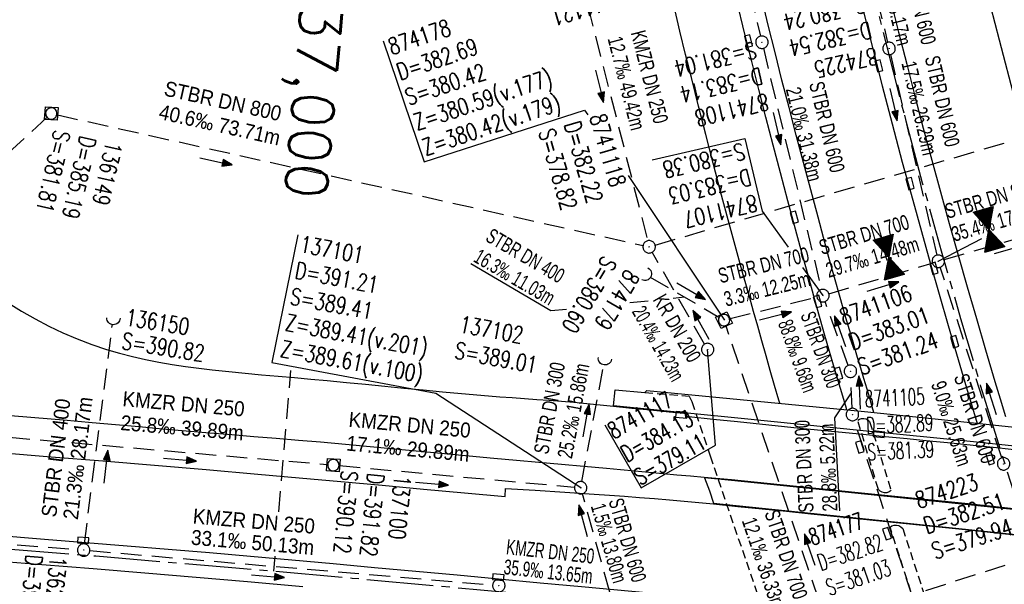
# Model space of a CAD drawing. Header units: millimetres. Extents: x -519 to 616, y -483 to 277.
# Tile 12 of 26: x -118 to 0, y -154 to -86. Entities that reach past the tile are written whole.
import ezdxf
from ezdxf.enums import TextEntityAlignment as Align

# ---------------------------------------------------------------- set-up
doc = ezdxf.new("R2010")
doc.units = ezdxf.units.MM
doc.header["$LTSCALE"] = 10
for name, pattern in [('ACHSE', [5.5, 4, -0.5, 0.5, -0.5]), ('LT00', [0]), ('LT17', [0.15, 0.1, -0.05]), ('STRICHLINIE2', [0.375, 0.25, -0.125])]:
    doc.linetypes.add(name, pattern=pattern)
for name, color, linetype in [('--EK_000-Halt-Pfeil', 4, 'LT00'), ('--EK_000-Halt-Text', 140, 'LT00'), ('--EK_000-Haltung', 7, 'STRICHLINIE2'), ('--EK_000-Schacht-Text', 5, 'LT00'), ('--EK_01-Halt-Pfeil', 4, 'LT00'), ('--EK_01-Halt-Text', 140, 'LT00'), ('--EK_01-Haltung', 7, 'STRICHLINIE2'), ('--EK_01-Schacht-Text', 5, 'LT00'), ('--EK_03-Halt-Pfeil', 4, 'LT00'), ('--EK_03-Halt-Text', 140, 'LT00'), ('--EK_03-Haltung', 7, 'STRICHLINIE2'), ('--EK_03-Schacht-Text', 5, 'LT00'), ('--EK_04-Halt-Pfeil', 4, 'LT00'), ('--EK_04-Halt-Text', 140, 'LT00'), ('--EK_04-Haltung', 7, 'STRICHLINIE2'), ('--EK_04-Schacht-Text', 5, 'LT00'), ('--EK_05-Halt-Pfeil', 4, 'LT00'), ('--EK_05-Halt-Text', 140, 'LT00'), ('--EK_05-Haltung', 7, 'STRICHLINIE2'), ('--EK_05-Schacht-Text', 5, 'LT00'), ('--EK_06-Halt-Pfeil', 4, 'LT00'), ('--EK_06-Halt-Text', 140, 'LT00'), ('--EK_06-Haltung', 7, 'STRICHLINIE2'), ('--EK_06-Schacht-Text', 5, 'LT00'), ('--EK_13-Halt-Pfeil', 4, 'LT00'), ('--EK_13-Halt-Text', 140, 'LT00'), ('--EK_13-Haltung', 7, 'STRICHLINIE2'), ('--EK_13-Schacht-Text', 5, 'LT00'), ('--EK_A-TEXT-KILOMETER', 30, 'LT17'), ('--EK_A6-TEXT-KILOMETER', 30, 'LT17'), ('--EK_FBR', 2, 'LT00'), ('-AX-020', 30, 'ACHSE'), ('-AX-061', 30, 'ACHSE'), ('HTP_A6', 11, 'LT00'), ('V_BR_KAPPE', 30, 'LT00'), ('V_BRUECK', 30, 'LT17'), ('V_KA_MULD', 182, 'LT00'), ('V_KA_PRUF', 182, 'LT00'), ('V_KA_PRUF_VERDECKT', 252, 'LT00'), ('V_L_BWID', 30, 'LT17'), ('V_P_SK', 182, 'LT00'), ('V_P_SK_VERDECKT', 252, 'LT00'), ('V_P_UK_DL', 182, 'LT00')]:
    doc.layers.add(name, color=color, linetype=linetype)
doc.styles.add('Haltungsbeschriftung', font='arial.ttf', dxfattribs={"width": 0.75})
doc.styles.add('Kilometrierung', font='romans.shx')
doc.styles.add('schachtbeschriftung', font='romans.shx', dxfattribs={"width": 0.75, "height": 0.2})

# ---------------------------------------------------------------- blocks, each defined once
blk = doc.blocks.new('SYMB0652')
at = {"color": 0, "linetype": 'ByBlock'}
blk.add_lwpolyline([(-0.15, -0.075), (0.15, -0.075), (0.15, 0.075), (-0.15, 0.075), (-0.15, -0.075)], dxfattribs=at)
blk = doc.blocks.new('SYMB0003')
at = {"color": 0, "linetype": 'ByBlock'}
for p, q in [((-0.015712, 0), (0.010166, 0.012015)), ((0, -0.021257), (-0.015712, 0)), ((0.010166, 0.012015), (0, -0.021257))]:
    blk.add_line(p, q, dxfattribs=at)
for points in [[(-0.031395, 0.499013), (-0.093691, 0.491144), (-0.154509, 0.475528), (-0.21289, 0.452414), (-0.267913, 0.422164), (-0.318712, 0.385257), (-0.364484, 0.342274), (-0.404509, 0.293893), (-0.438154, 0.240877), (-0.464888, 0.184062), (-0.484292, 0.124345), (-0.496058, 0.062667), (-0.5, 0)], [(-0.5, 0), (-0.496058, -0.062667), (-0.484292, -0.124345), (-0.464888, -0.184062), (-0.438154, -0.240877), (-0.404509, -0.293893), (-0.364485, -0.342274), (-0.318712, -0.385257), (-0.267914, -0.422164), (-0.21289, -0.452414), (-0.154509, -0.475529), (-0.093691, -0.491144), (-0.031395, -0.499014), (0.031395, -0.499014)], [(0.5, 0), (0.496057, 0.062667), (0.484292, 0.124345), (0.464888, 0.184062), (0.438153, 0.240877), (0.404509, 0.293893), (0.364484, 0.342274), (0.318712, 0.385257), (0.267913, 0.422164), (0.21289, 0.452414), (0.154509, 0.475528), (0.093691, 0.491144), (0.031395, 0.499013), (-0.031395, 0.499013)], [(0.031395, -0.499014), (0.093691, -0.491144), (0.154509, -0.475529), (0.21289, -0.452414), (0.267914, -0.422164), (0.318712, -0.385257), (0.364485, -0.342274), (0.404509, -0.293893), (0.438154, -0.240877), (0.464889, -0.184062), (0.484292, -0.124345), (0.496058, -0.062667), (0.5, 0)]]:
    blk.add_lwpolyline(points, dxfattribs=at)
blk = doc.blocks.new('SYMB1210')
at = {"color": 0, "linetype": 'ByBlock'}
blk.add_line((0.018815, -0.179014), (0.055623, -0.17119), dxfattribs=at)
for points in [[(-0.2, -0.2), (-0.2, 0.2), (0.2, 0.2), (0.2, -0.2), (-0.2, -0.2)], [(0.018815, 0.179014), (-0.018815, 0.179014), (-0.055623, 0.17119), (-0.09, 0.155885), (-0.120444, 0.133766), (-0.145623, 0.105801), (-0.164438, 0.073213), (-0.176067, 0.037424), (-0.18, 0)], [(-0.18, 0), (-0.176067, -0.037424), (-0.164438, -0.073213), (-0.145623, -0.105801), (-0.120444, -0.133766), (-0.09, -0.155885), (-0.055623, -0.17119), (-0.018815, -0.179014), (0.018815, -0.179014)], [(0.18, 0), (0.176067, 0.037424), (0.164438, 0.073213), (0.145623, 0.105801), (0.120444, 0.133766), (0.09, 0.155885), (0.055623, 0.17119), (0.018815, 0.179014)], [(0.055623, -0.17119), (0.09, -0.155885), (0.120444, -0.133766), (0.145623, -0.105801), (0.164438, -0.073213), (0.176067, -0.037424), (0.18, 0)]]:
    blk.add_lwpolyline(points, dxfattribs=at)
blk = doc.blocks.new('SYMB1107')
at = {"color": 0, "linetype": 'ByBlock'}
for points in [[(-0.2, 0), (-0.196157, 0.039018), (-0.184776, 0.076537), (-0.166294, 0.111114), (-0.141421, 0.141421), (-0.111114, 0.166294), (-0.076537, 0.184776), (-0.039018, 0.196157), (0, 0.2)], [(0, 0.2), (0.039018, 0.196157), (0.076537, 0.184776), (0.111114, 0.166294), (0.141421, 0.141421), (0.166294, 0.111114), (0.184776, 0.076537), (0.196157, 0.039018), (0.2, 0)]]:
    blk.add_lwpolyline(points, dxfattribs=at)
blk = doc.blocks.new('SYMB0072')
at = {"color": 0, "linetype": 'ByBlock'}
for p, q in [((-0.5, -0.25), (-0.5, 0.25)), ((-0.5, 0.25), (0, 0)), ((-0.5, -0.25), (-0.5, 0.25)), ((-0.48, -0.24), (-0.48, 0.24)), ((0.48, -0.24), (0.48, 0.24)), ((0.5, -0.25), (0.5, 0.25)), ((0, 0), (-0.5, -0.25)), ((-0.46, -0.23), (-0.46, 0.23)), ((-0.44, -0.22), (-0.44, 0.22)), ((-0.42, -0.21), (-0.42, 0.21)), ((-0.4, -0.2), (-0.4, 0.2)), ((-0.38, -0.19), (-0.38, 0.19)), ((-0.36, -0.18), (-0.36, 0.18)), ((-0.34, -0.17), (-0.34, 0.17)), ((-0.32, -0.16), (-0.32, 0.16)), ((-0.3, -0.15), (-0.3, 0.15)), ((-0.28, -0.14), (-0.28, 0.14)), ((-0.26, -0.13), (-0.26, 0.13)), ((-0.24, -0.12), (-0.24, 0.12)), ((-0.22, -0.11), (-0.22, 0.11)), ((-0.2, -0.1), (-0.2, 0.1)), ((-0.18, -0.09), (-0.18, 0.09)), ((-0.16, -0.08), (-0.16, 0.08)), ((-0.14, -0.07), (-0.14, 0.07)), ((-0.12, -0.06), (-0.12, 0.06)), ((-0.1, -0.05), (-0.1, 0.05)), ((-0.08, -0.04), (-0.08, 0.04)), ((-0.06, -0.03), (-0.06, 0.03)), ((-0.04, -0.02), (-0.04, 0.02)), ((-0.02, -0.01), (-0.02, 0.01)), ((0.02, -0.01), (0.02, 0.01)), ((0.04, -0.02), (0.04, 0.02)), ((0.06, -0.03), (0.06, 0.03)), ((0.08, -0.04), (0.08, 0.04)), ((0.1, -0.05), (0.1, 0.05)), ((0.12, -0.06), (0.12, 0.06)), ((0.14, -0.07), (0.14, 0.07)), ((0.16, -0.08), (0.16, 0.08)), ((0.18, -0.09), (0.18, 0.09)), ((0.2, -0.1), (0.2, 0.1)), ((0.22, -0.11), (0.22, 0.11)), ((0.24, -0.12), (0.24, 0.12)), ((0.26, -0.13), (0.26, 0.13)), ((0.28, -0.14), (0.28, 0.14)), ((0.3, -0.15), (0.3, 0.15)), ((0.32, -0.16), (0.32, 0.16)), ((0.34, -0.17), (0.34, 0.17)), ((0.36, -0.18), (0.36, 0.18)), ((0.38, -0.19), (0.38, 0.19)), ((0.4, -0.2), (0.4, 0.2)), ((0.42, -0.21), (0.42, 0.21)), ((0.44, -0.22), (0.44, 0.22)), ((0.46, -0.23), (0.46, 0.23))]:
    blk.add_line(p, q, dxfattribs=at)
blk.add_lwpolyline([(0, 0), (0.5, 0.25), (0.5, -0.25), (0, 0)], dxfattribs=at)
blk = doc.blocks.new('SYMB0070')
at = {"color": 0, "linetype": 'ByBlock'}
for p, q in [((-0.5, 0), (0.2, 0)), ((0.5, 0), (0.2, 0.1)), ((0.2, 0.1), (0.2, 0)), ((0.468, 0), (0.21, 0.086)), ((0.21, 0.086), (0.21, -0.086)), ((0.21, -0.086), (0.468, 0)), ((0.22, -0.072), (0.437, 0)), ((0.23, -0.058), (0.405, 0)), ((0.24, -0.045), (0.374, 0)), ((0.342, 0), (0.25, 0.031)), ((0.25, 0.031), (0.25, -0.031)), ((0.25, -0.031), (0.342, 0)), ((0.26, -0.017), (0.31, 0)), ((0.27, -0.003), (0.279, 0))]:
    blk.add_line(p, q, dxfattribs=at)
for points in [[(0.2, 0), (0.2, -0.1), (0.5, 0)], [(0.437, 0), (0.22, 0.072), (0.22, -0.072)], [(0.405, 0), (0.23, 0.058), (0.23, -0.058)], [(0.374, 0), (0.24, 0.045), (0.24, -0.045)], [(0.31, 0), (0.26, 0.017), (0.26, -0.017)], [(0.279, 0), (0.27, 0.003), (0.27, -0.003)]]:
    blk.add_lwpolyline(points, dxfattribs=at)

msp = doc.modelspace()

# ---------------------------------------------------------------- linework, layer by layer
at = {"layer": '--EK_000-Haltung'}
for p, q in [((-110.35, -148.68), (-106.98, -122.27)), ((-47.12, -154.49), (-50.41, -142.64)), ((-159.56, -145.59), (-111.18, -149.36)), ((-109.69, -149.49), (-61.23, -153.63))]:
    msp.add_line(p, q, dxfattribs=at)
at = {"layer": '--EK_01-Haltung'}
for p, q in [((-50.49, -141.18), (-47.85, -127.07)), ((-119.39, -135.84), (-81.14, -139.12)), ((-79.65, -139.25), (-51.38, -141.85))]:
    msp.add_line(p, q, dxfattribs=at)
at = {"layer": '--EK_01-Schacht-Text', "flags": 128}
msp.add_lwpolyline([(-84.68, -111.45), (-87.78, -126.82), (-68.04, -130.53), (-50.61, -141.9)], dxfattribs=at)
at = {"layer": '--EK_03-Halt-Text', "flags": 128}
for points in [[(-63.85, -114.92), (-54.23, -120.59), (-52.33, -120.4)], [(-44.7, -119.62), (-42.51, -119.4)], [(-39.51, -119.09), (-38.14, -118.95)]]:
    msp.add_lwpolyline(points, dxfattribs=at)
at = {"layer": '--EK_03-Haltung'}
for p, q in [((-6.88, -114.44), (8.47, -109.98)), ((-20.77, -118.58), (-8.32, -114.86)), ((-42.25, -116.55), (-34.02, -121.36)), ((-32.65, -121.55), (-22.21, -118.97))]:
    msp.add_line(p, q, dxfattribs=at)
at = {"layer": '--EK_03-Schacht-Text'}
msp.add_line((-7.6, -114.65), (-2.37, -111.92), dxfattribs=at)
at = {"layer": '--EK_04-Haltung'}
for p, q in [((-17.61, -72.1), (-13.7, -88.3)), ((-13.35, -89.76), (-7.77, -113.92)), ((0.03, -138.33), (-7.37, -115.36))]:
    msp.add_line(p, q, dxfattribs=at)
at = {"layer": '--EK_05-Haltung'}
msp.add_line((-21.97, -155.43), (-33.14, -122.45), dxfattribs=at)
at = {"layer": '--EK_05-Schacht-Text'}
for p, q in [((-50.15, -96.45), (-49.78, -97)), ((-44.92, -104.31), (-33.33, -121.73))]:
    msp.add_line(p, q, dxfattribs=at)
at = {"layer": '--EK_05-Schacht-Text', "flags": 128}
msp.add_lwpolyline([(-74.4, -88.12), (-69.45, -102.66), (-50.15, -96.45)], dxfattribs=at)
at = {"layer": '--EK_06-Halt-Text', "flags": 128}
msp.add_lwpolyline([(-19.45, -144.68), (-20.06, -133.49), (-18.05, -130.5)], dxfattribs=at)
at = {"layer": '--EK_06-Haltung'}
for p, q in [((-34.5, -64), (-28.99, -87.55)), ((-28.65, -89.01), (-21.66, -118.06)), ((-18.43, -127.19), (-21.23, -119.5)), ((-17.96, -132.35), (-18.14, -128.64)), ((-1.3, -183.65), (-17.69, -133.81))]:
    msp.add_line(p, q, dxfattribs=at)
at = {"layer": '--EK_06-Schacht-Text', "flags": 128}
for points in [[(-42.02, -102.43), (-30.88, -99.86), (-28.79, -108.61), (-25.68, -112.94)], [(-23.93, -115.39), (-21.48, -118.79)]]:
    msp.add_lwpolyline(points, dxfattribs=at)
at = {"layer": '--EK_13-Haltung'}
for p, q in [((-54.41, -65.76), (-42.57, -112.19)), ((-41.67, -112.7), (27.97, -92.35)), ((-113.6, -97.02), (-43.12, -112.75)), ((-135.97, -116.8), (-114.88, -97.36)), ((-35.72, -124.63), (-42.02, -113.57))]:
    msp.add_line(p, q, dxfattribs=at)
at = {"layer": '--EK_13-Schacht-Text', "flags": 128}
msp.add_lwpolyline([(-47.73, -134.36), (-43.37, -141.91), (-34.42, -136.81), (-35.35, -125.28)], dxfattribs=at)
at = {"layer": '--EK_A-TEXT-KILOMETER', "ltscale": 2.5}
for p, q in [((-86.94, -144.83), (-85.51, -127.81)), ((-87.55, -151.95), (-87.4, -150.17))]:
    msp.add_line(p, q, dxfattribs=at)
at = {"layer": '--EK_A6-TEXT-KILOMETER', "ltscale": 2.5}
msp.add_line((3.98, -150.15), (-24.31, -159.14), dxfattribs=at)
at = {"layer": '--EK_FBR'}
msp.add_line((-59.71, -142.97), (-59.67, -141.99), dxfattribs=at)
for points in [[(-24.85, -47.67), (-23.95, -52.06), (-23.02, -56.46), (-22.08, -60.84), (-21.05, -65.55), (-20, -70.25), (-18.92, -74.94), (-17.81, -79.63), (-16.68, -84.31), (-15.53, -88.92), (-14.35, -93.52), (-13.15, -98.12), (-11.93, -102.71), (-10.68, -107.29), (-8.58, -114.84), (-6.42, -122.37), (-4.2, -129.89), (-3.03, -133.77), (-2.92, -134.14)], [(-18.62, -132.53), (-18.74, -132.11), (-20, -127.84), (-21.24, -123.57), (-22.44, -119.29), (-23.27, -116.31), (-24.08, -113.33), (-24.89, -110.35), (-25.69, -107.37), (-26.58, -104.02), (-27.46, -100.67), (-28.34, -97.32), (-29.2, -93.96), (-30.05, -90.6), (-30.59, -88.44), (-31.12, -86.29), (-31.64, -84.14), (-32.17, -81.98)], [(-15.37, -132.85), (-15.55, -132.18), (-15.8, -131.29), (-16.17, -130.03), (-16.54, -128.77), (-16.92, -127.51), (-17.31, -126.25), (-18.02, -123.84), (-18.72, -121.44), (-19.41, -119.02), (-20.08, -116.61), (-20.75, -114.19), (-21.41, -111.77), (-22.06, -109.35), (-22.95, -106.05), (-23.83, -102.75), (-24.7, -99.45), (-25.56, -96.14), (-26.41, -92.83), (-27.24, -89.52), (-28.06, -86.21), (-28.85, -82.93)], [(-1.32, -83.99), (-0.8, -86), (-0.28, -88.01), (1.62, -95.23)], [(-37.77, -132.96), (-37.6, -133.34), (-34.68, -133.65), (-31.76, -133.96), (-27.98, -134.35), (-24.21, -134.73), (-20.43, -135.11), (-16.65, -135.48), (-14, -135.73), (-11.34, -135.99), (-8.69, -136.25), (-6.04, -136.51), (-3.39, -136.78), (-0.59, -137.08), (2.21, -137.38)], [(-120.61, -137.69), (-114.36, -138.19), (-108.14, -138.69), (-101.92, -139.21), (-95.7, -139.73), (-89.48, -140.27), (-84.49, -140.71), (-79.51, -141.16), (-74.52, -141.61), (-69.54, -142.07), (-64.62, -142.52), (-59.71, -142.97)], [(-59.67, -141.99), (-56.11, -142.22), (-52.55, -142.46), (-48.99, -142.7), (-47.18, -142.83), (-45.37, -142.95), (-43.56, -143.09), (-41.75, -143.23), (-39.94, -143.38), (-38.18, -143.54), (-36.42, -143.7), (-34.66, -143.87), (-31.72, -144.16), (-28.79, -144.45), (-25.86, -144.74), (-22.93, -145.04), (-3.58, -147.04), (22.72, -149.86)], [(-55.52, -153.4), (-60.5, -152.93), (-65.48, -152.46), (-70.45, -152), (-75.43, -151.54), (-80.4, -151.09), (-85.37, -150.64), (-90.35, -150.2), (-95.3, -149.77), (-100.26, -149.35), (-105.22, -148.94), (-110.18, -148.53), (-115.14, -148.13), (-121.42, -147.63)], [(-120.48, -150.74), (-115.47, -151.15), (-109.28, -151.65), (-103.09, -152.17), (-96.9, -152.69), (-90.71, -153.22), (-84.08, -153.8)]]:
    msp.add_lwpolyline(points, dxfattribs=at)
at = {"layer": '--EK_FBR', "color": 2}
for points in [[(-13.33, -83.19), (-12.37, -87.05), (-11.4, -90.91), (-10.41, -94.77), (-9.41, -98.62), (-8.39, -102.47), (-7.35, -106.31), (-6.29, -110.12), (-5.22, -113.93), (-4.13, -117.74), (-3.02, -121.54), (-1.91, -125.33), (-0.78, -129.13), (-0.16, -131.22), (0.47, -133.32)], [(-26.65, -131.75), (-26.77, -131.36), (-27.3, -129.59), (-27.82, -127.81), (-28.33, -126.03), (-28.83, -124.24), (-29.33, -122.46), (-29.83, -120.68), (-30.44, -118.47), (-31.06, -116.27), (-31.67, -114.07), (-32.28, -111.86), (-32.88, -109.66), (-33.79, -106.24), (-34.69, -102.82), (-35.57, -99.4), (-36.44, -95.97), (-37.3, -92.54), (-38, -89.75), (-38.69, -86.94), (-39.36, -84.14)], [(-119.51, -119.65), (-117.92, -120.65), (-116.29, -121.58), (-114.62, -122.46), (-112.93, -123.27), (-111.21, -124), (-109.45, -124.67), (-107.68, -125.27), (-106.13, -125.72), (-104.56, -126.12), (-102.98, -126.47), (-101.38, -126.78), (-99.78, -127.06), (-98.18, -127.3), (-96.57, -127.51), (-94.96, -127.71), (-92.98, -127.93), (-91, -128.13), (-89.03, -128.32), (-87.05, -128.49), (-85.07, -128.66), (-83.1, -128.84), (-81.12, -129.01), (-78.81, -129.23), (-76.51, -129.45), (-74.2, -129.68), (-71.89, -129.91), (-69.58, -130.13), (-67.27, -130.36), (-64.96, -130.57), (-62.65, -130.77), (-60.34, -130.96), (-58.86, -131.07), (-57.38, -131.17), (-55.9, -131.28), (-54.43, -131.39), (-52.95, -131.5), (-51.47, -131.63), (-50.28, -131.74), (-49.08, -131.86), (-47.89, -131.99), (-46.7, -132.11), (-44.47, -132.33), (-42.24, -132.55), (-40, -132.76), (-37.77, -132.96)], [(9.87, -145.37), (-4.01, -143.87), (-17.63, -142.47), (-32.5, -140.98), (-35.76, -140.68), (-37.41, -140.53), (-39.06, -140.39), (-40.72, -140.24), (-42.42, -140.09), (-44.13, -139.93), (-45.84, -139.77), (-47.54, -139.61), (-50.25, -139.36), (-52.95, -139.12), (-55.66, -138.88), (-58.36, -138.64), (-61.06, -138.39), (-64.04, -138.11), (-67.02, -137.83), (-70, -137.54), (-72.98, -137.26), (-75.96, -136.98), (-78.94, -136.7), (-81.93, -136.44), (-84.6, -136.21), (-87.27, -135.99), (-89.94, -135.77), (-92.61, -135.56), (-95.27, -135.34), (-98.11, -135.1), (-100.94, -134.85), (-103.77, -134.6), (-106.6, -134.35), (-109.43, -134.1), (-112.87, -133.8), (-116.3, -133.5), (-119.73, -133.22)], [(-29.99, -155.82), (-30.65, -155.71), (-50.54, -153.86), (-55.52, -153.4)]]:
    msp.add_lwpolyline(points, dxfattribs=at)
at = {"layer": '-AX-020', "ltscale": 0.2, "flags": 128}
msp.add_lwpolyline([(-493.87, -141.36), (-486.27, -141.05), (-470.78, -140.5), (-455.3, -140.02), (-439.81, -139.63), (-424.32, -139.32), (-408.83, -139.08), (-393.34, -138.93), (-377.85, -138.86), (-362.36, -138.86), (-346.87, -138.95), (-331.38, -139.12), (-315.89, -139.36), (-300.4, -139.69), (-284.91, -140.1), (-269.43, -140.58), (-253.95, -141.15), (-238.47, -141.79), (-232.64, -142.06), (-217.17, -142.81), (-201.7, -143.65), (-186.24, -144.56), (-170.78, -145.54), (-155.32, -146.59), (-139.87, -147.7), (-124.42, -148.88), (-108.98, -150.13), (-93.54, -151.43), (-78.11, -152.79), (-62.68, -154.2), (-47.26, -155.66), (-31.84, -157.17), (-16.43, -158.73), (-1.02, -160.33), (14.39, -161.98), (29.79, -163.66), (45.18, -165.38), (60.57, -167.13), (75.96, -168.91), (91.35, -170.72), (106.73, -172.55), (122.11, -174.41), (137.49, -176.29), (152.87, -178.19), (168.24, -180.1), (183.61, -182.03), (198.98, -183.96), (214.35, -185.9), (229.72, -187.85), (244.81, -189.77), (264.65, -192.28), (284.5, -194.8), (304.34, -197.3), (324.18, -199.78), (344.03, -202.24), (363.88, -204.68), (383.74, -207.08), (403.6, -209.44), (423.46, -211.76), (431.13, -212.64)], dxfattribs=at)
at = {"layer": '-AX-061', "ltscale": 0.2, "flags": 128}
msp.add_lwpolyline([(195.76, -477.64), (192.38, -473.95), (186.71, -467.64), (181.1, -461.27), (175.55, -454.86), (170.06, -448.39), (164.63, -441.86), (159.26, -435.29), (153.96, -428.67), (148.71, -422), (143.54, -415.28), (138.42, -408.51), (133.37, -401.69), (128.38, -394.82), (123.46, -387.91), (118.61, -380.95), (113.82, -373.95), (109.09, -366.9), (104.43, -359.81), (99.84, -352.67), (95.32, -345.49), (90.87, -338.27), (86.48, -331.01), (82.16, -323.7), (77.91, -316.36), (73.73, -308.97), (69.62, -301.55), (65.58, -294.09), (61.61, -286.59), (57.72, -279.05), (53.89, -271.48), (50.13, -263.87), (46.45, -256.22), (42.84, -248.54), (39.3, -240.83), (35.83, -233.09), (32.44, -225.31), (29.12, -217.5), (25.88, -209.66), (22.71, -201.79), (19.61, -193.89), (16.59, -185.96), (13.64, -178.01), (10.77, -170.02), (7.97, -162.01), (5.25, -153.97), (2.6, -145.91), (0.03, -137.82), (-2.46, -129.71), (-4.88, -121.58), (-7.22, -113.42), (-9.48, -105.24), (-11.66, -97.05), (-13.77, -88.83), (-15.8, -80.59), (-17.75, -72.33), (-19.63, -64.05), (-21.43, -55.76), (-23.14, -47.45), (-24.78, -39.13), (-26.34, -30.79), (-27.83, -22.43), (-29.23, -14.06), (-30.56, -5.68), (-31.8, 2.71), (-32.97, 11.12), (-34.06, 19.53), (-35.06, 27.96), (-35.99, 36.39), (-36.84, 44.83), (-37.61, 53.28), (-38.3, 61.74), (-38.91, 70.2), (-39.44, 78.67), (-39.89, 87.15), (-40.26, 95.62), (-40.55, 104.1), (-40.76, 112.59), (-40.89, 121.07), (-40.94, 129.56), (-40.91, 138.04), (-40.8, 146.53), (-40.61, 155.01), (-40.39, 162.37), (-40.05, 170.85), (-39.64, 179.33), (-39.16, 187.8), (-38.61, 196.27), (-38.01, 204.73), (-37.36, 213.19), (-36.73, 220.94), (-35.68, 232.89), (-34.55, 244.84), (-33.34, 256.78), (-32.05, 268.71), (-31.64, 272.36)], dxfattribs=at)
at = {"layer": 'V_BR_KAPPE'}
for points in [[(42.82, -139.11), (42.67, -141.08), (38.71, -140.79), (23.23, -139.25), (10.72, -137.86), (-3.36, -136.4), (-16.64, -135.05), (-31.73, -133.52), (-46.68, -132.07), (-46.49, -130.11), (-42.93, -130.43), (-42.68, -130.22), (-31.45, -131.28), (-16.46, -132.74), (-3.38, -134.09), (11.07, -135.64), (23.7, -137), (38.97, -138.57), (39.18, -138.84), (42.82, -139.11)], [(40.92, -151.8), (40.4, -150.29), (39.78, -148.49), (22.61, -146.79), (9.83, -145.4), (-4, -143.96), (-17.66, -142.55), (-32.49, -141.05), (-35.72, -140.72), (-35.14, -142.29), (-34.66, -143.79), (-22.94, -144.97), (-3.58, -146.97), (22.74, -149.8), (40.92, -151.8)]]:
    msp.add_lwpolyline(points, dxfattribs=at)
at = {"layer": 'V_BRUECK'}
for points in [[(-17.3, -133.79), (-17.07, -133.65), (-16.82, -133.57), (-16.55, -133.56), (-16.29, -133.62), (-16.06, -133.75), (-15.86, -133.93), (-13.28, -142.26), (-13.52, -142.42), (-13.79, -142.51), (-14.08, -142.53), (-14.36, -142.46), (-14.61, -142.32), (-14.81, -142.11), (-17.3, -133.79)], [(-8.43, -157.43), (-8.67, -157.6), (-8.94, -157.69), (-9.23, -157.7), (-9.51, -157.63), (-9.76, -157.49), (-9.96, -157.28), (-13.4, -146.68), (-13.17, -146.52), (-12.9, -146.43), (-12.62, -146.41), (-12.34, -146.47), (-12.09, -146.61), (-11.88, -146.81), (-8.43, -157.43)]]:
    msp.add_lwpolyline(points, dxfattribs=at)
at = {"layer": 'V_L_BWID'}
msp.add_lwpolyline([(-42.93, -130.43), (-37.58, -130.88), (-37.27, -131.54), (-35.06, -138.08), (-29.34, -154.8), (-22.03, -176.15), (-20.74, -179.97), (-19.16, -184.2), (-23.8, -183.74)], dxfattribs=at)

# ---------------------------------------------------------------- block references
at = {"layer": '--EK_000-Halt-Pfeil', "yscale": 4.000000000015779, "zscale": 4}
for p, xscale, rotation in [((-107.75, -139.37), 4.000000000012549, 83.26749481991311), ((-50.34, -145.91), 4.000000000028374, 105.1445326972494), ((-88.26, -152.57), 4.000000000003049, 355.1060094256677)]:
    msp.add_blockref('SYMB0070', p, dxfattribs=dict(at, xscale=xscale, rotation=rotation))
at = {"layer": '--EK_01-Halt-Pfeil', "yscale": 4.000000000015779, "zscale": 4}
for p, xscale, rotation in [((-49.98, -133.83), 4.000000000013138, 79.41163930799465), ((-98.85, -138.54), 3.999999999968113, 355.0908493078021), ((-68.51, -141.43), 4.000000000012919, 354.7475993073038)]:
    msp.add_blockref('SYMB0070', p, dxfattribs=dict(at, xscale=xscale, rotation=rotation))
at = {"layer": '--EK_03-Halt-Pfeil', "yscale": 4.000000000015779}
for p, xscale, zscale, rotation in [((1.07, -113.17), 3.999999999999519, 3.999999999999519, 16.18610930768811), ((-37.35, -118.25), 3.999999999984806, 4, 329.6884393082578), ((-14.26, -117.68), 3.999999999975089, 4, 16.62307930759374), ((-27.19, -121.23), 3.999999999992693, 4, 13.89934930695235)]:
    msp.add_blockref('SYMB0070', p, dxfattribs=dict(at, xscale=xscale, zscale=zscale, rotation=rotation))
at = {"layer": '--EK_04-Halt-Pfeil', "yscale": 4.000000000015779, "zscale": 4}
for p, xscale, rotation in [((-12.98, -95.79), 3.999999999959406, 283.0024693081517), ((-1.2, -131.24), 4.000000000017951, 107.8802193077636)]:
    msp.add_blockref('SYMB0070', p, dxfattribs=dict(at, xscale=xscale, rotation=rotation))
at = {"layer": '--EK_05-Halt-Pfeil', "xscale": 4.000000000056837, "yscale": 4.000000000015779, "zscale": 4, "rotation": 108.7029593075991}
msp.add_blockref('SYMB0070', (-23.07, -149.38), dxfattribs=at)
at = {"layer": '--EK_06-Halt-Pfeil', "yscale": 4.000000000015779, "zscale": 4}
for p, xscale, rotation in [((-27, -98.7), 4.000000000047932, 283.5267993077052), ((-19.39, -123.08), 4.000000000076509, 109.9899793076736), ((-17.05, -130.45), 4.000000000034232, 92.70917930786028)]:
    msp.add_blockref('SYMB0070', p, dxfattribs=dict(at, xscale=xscale, rotation=rotation))
at = {"layer": '--EK_13-Halt-Pfeil', "yscale": 4.000000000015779, "zscale": 4}
for p, xscale, rotation in [((-48.36, -93.58), 3.999999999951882, 284.3041193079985), ((-94.51, -102.62), 3.999999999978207, 347.4175393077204), ((-36.14, -122.33), 4.000000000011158, 119.6349393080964)]:
    msp.add_blockref('SYMB0070', p, dxfattribs=dict(at, xscale=xscale, rotation=rotation))
at = {"layer": 'HTP_A6', "xscale": 5.000000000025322, "yscale": 5.000000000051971, "zscale": 5, "rotation": 286.0097285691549}
for p in [(-1.5, -110.81), (-13.55, -114.15)]:
    msp.add_blockref('SYMB0072', p, dxfattribs=at)
at = {"layer": 'V_KA_MULD', "zscale": 3.8}
for p, xscale, yscale, rotation in [((-114.33, -96.86), 3.800000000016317, 3.799999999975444, 356.3090993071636), ((-33.38, -121.74), 3.799999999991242, 3.799999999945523, 116.2148809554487), ((-80.39, -139.19), 3.800000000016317, 3.799999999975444, 356.3090993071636)]:
    msp.add_blockref('SYMB1210', p, dxfattribs=dict(at, xscale=xscale, yscale=yscale, rotation=rotation))
at = {"layer": 'V_KA_PRUF', "xscale": 1.500000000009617, "yscale": 1.500000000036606, "zscale": 1.5, "rotation": 4.066199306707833}
for p in [(-28.82, -88.28), (-13.52, -89.03), (-42.39, -112.91), (-7.6, -114.65), (-21.48, -118.79), (-35.35, -125.28), (-18.17, -127.89), (-50.63, -141.92), (-110.43, -149.42), (-60.48, -153.7)]:
    msp.add_blockref('SYMB0003', p, dxfattribs=at)
at = {"layer": 'V_KA_PRUF_VERDECKT', "xscale": 1.500000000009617, "yscale": 1.500000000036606, "zscale": 1.5, "rotation": 4.066199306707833}
for p in [(-17.93, -133.1), (0.26, -139.04)]:
    msp.add_blockref('SYMB0003', p, dxfattribs=at)
at = {"layer": 'V_P_SK', "zscale": 4.5}
for p, xscale, yscale, rotation in [((-30.43, -88.12), 4.500000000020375, 4.500000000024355, 283.9706058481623), ((-14.75, -91.12), 4.500000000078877, 4.500000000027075, 284.3451601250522), ((-10.99, -105.29), 4.500000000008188, 4.500000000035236, 285.2133179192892), ((-24.92, -109.35), 4.49999999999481, 4.500000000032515, 285.4539600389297), ((-8.13, -115.5), 4.500000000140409, 4.500000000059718, 105.570246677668), ((-22.13, -119.49), 4.500000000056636, 4.500000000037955, 286.0340049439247), ((-5.63, -124.32), 4.50000000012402, 4.500000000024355, 106.4209998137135), ((-19.61, -128.16), 4.49999999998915, 4.500000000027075, 286.456395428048), ((-38.51, -133.14), 4.500000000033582, 4.500000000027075, 354.4671944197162), ((-14.75, -135.48), 4.500000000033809, 4.500000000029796, 354.4641680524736), ((-110.49, -148.25), 4.500000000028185, 4.500000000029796, 356.309099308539), ((-60.55, -152.69), 4.500000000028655, 4.500000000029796, 354.6119195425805)]:
    msp.add_blockref('SYMB0652', p, dxfattribs=dict(at, xscale=xscale, yscale=yscale, rotation=rotation))
at = {"layer": 'V_P_SK_VERDECKT', "zscale": 4.5}
for p, xscale, yscale, rotation in [((-17.03, -137.02), 4.500000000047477, 4.500000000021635, 287.8397372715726), ((-1.34, -138.4), 4.500000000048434, 4.500000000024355, 287.2577216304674), ((-13.77, -147.43), 4.500000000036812, 4.500000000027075, 287.8397372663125)]:
    msp.add_blockref('SYMB0652', p, dxfattribs=dict(at, xscale=xscale, yscale=yscale, rotation=rotation))
at = {"layer": 'V_P_UK_DL', "zscale": 4}
for p, xscale, yscale, rotation in [((-42.9, -116.17), 3.999999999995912, 4.00000000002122, 242.915991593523), ((-106.85, -121.49), 3.99999999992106, 4.000000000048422, 178.3461701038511), ((-47.71, -126.34), 3.999999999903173, 3.999999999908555, 172.6541758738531)]:
    msp.add_blockref('SYMB1107', p, dxfattribs=dict(at, xscale=xscale, yscale=yscale, rotation=rotation))

# ---------------------------------------------------------------- texts
at = {"layer": '--EK_000-Halt-Text', "style": 'Haltungsbeschriftung'}
for s, rotation, width, p in [('21.3‰ 28.17m', 83.0575, 0.9, (-111.14, -145.83)), ('STBR DN 400', 83.0575, 0.9, (-113.75, -145.54)), ('STBR DN 600', 286.1888, 0.65, (-47.29, -143.5)), ('KMZR DN 250', 355.106, 0.9, (-97.35, -146.21)), ('1.5‰ 13.80m', 286.1888, 0.65, (-49.44, -144.12)), ('33.1‰ 50.13m', 355.106, 0.9, (-97.57, -148.76)), ('KMZR DN 250', 353.6468, 0.65, (-59.66, -149.9)), ('35.9‰ 13.65m', 353.6468, 0.65, (-59.96, -152.31))]:
    msp.add_text(s, height=1.8, rotation=rotation, dxfattribs=dict(at, width=width)).set_placement(p)
at = {"layer": '--EK_000-Schacht-Text', "style": 'schachtbeschriftung', "width": 0.75}
for s, rotation, p in [('136150', 350.9439, (-105.51, -122.34)), ('S=390.82', 350.9439, (-105.96, -125.18)), ('D=392.83', 265.106, (-117.36, -149.88)), ('136222', 265.106, (-114.49, -150.13))]:
    msp.add_text(s, height=2, rotation=rotation, dxfattribs=at).set_placement(p)
at = {"layer": '--EK_01-Halt-Text', "style": 'Haltungsbeschriftung'}
for s, rotation, width, p in [('STBR DN 300', 79.4116, 0.7, (-54.53, -137.97)), ('25.2‰ 15.86m', 79.4116, 0.7, (-51.69, -138.5)), ('KMZR DN 250', 355.0908, 0.9, (-105.81, -132.09)), ('25.8‰ 39.89m', 355.0908, 0.9, (-106.05, -134.96)), ('KMZR DN 250', 354.7476, 0.9, (-78.61, -134.57)), ('17.1‰ 29.89m', 354.7476, 0.9, (-78.88, -137.43))]:
    msp.add_text(s, height=1.8, rotation=rotation, dxfattribs=dict(at, width=width)).set_placement(p)
at = {"layer": '--EK_01-Schacht-Text', "style": 'schachtbeschriftung', "width": 0.75}
for s, rotation, p in [('137101', 349.4116, (-84.53, -113.52)), ('D=391.21', 349.4116, (-85.12, -116.66)), ('S=389.41', 349.4116, (-85.71, -119.81)), ('Z=389.41(v.201)', 349.4116, (-86.3, -122.96)), ('137102', 349.4116, (-65.33, -123.16)), ('Z=389.61(v.100)', 349.4116, (-86.88, -126.1)), ('S=389.01', 349.4116, (-65.92, -126.31)), ('S=390.12', 264.7476, (-79.42, -139.77)), ('D=391.82', 264.7476, (-76.24, -140.07)), ('137100', 264.7476, (-73.05, -140.36))]:
    msp.add_text(s, height=2, rotation=rotation, dxfattribs=at).set_placement(p)
at = {"layer": '--EK_03-Halt-Text', "style": 'Haltungsbeschriftung'}
for s, rotation, width, p in [('STBR DN 800', 16.1861, 0.7, (-6.48, -109.55)), ('35.4‰ 17.49m', 16.1861, 0.7, (-5.67, -112.31)), ('STBR DN 700', 16.6231, 0.7, (-21.62, -113.9)), ('STBR DN 400', 329.6884, 0.65, (-62.2, -112.14)), ('29.7‰ 14.48m', 16.6231, 0.7, (-20.8, -116.66)), ('16.3‰ 11.03m', 329.6884, 0.65, (-63.66, -114.62)), ('STBR DN 700', 13.8994, 0.7, (-33.82, -117.32)), ('3.3‰ 12.25m', 13.8994, 0.7, (-33.13, -120.12))]:
    msp.add_text(s, height=1.8, rotation=rotation, dxfattribs=dict(at, width=width)).set_placement(p)
at = {"layer": '--EK_03-Schacht-Text', "style": 'schachtbeschriftung', "width": 0.75}
for s, rotation, p in [('8741121', 196.3542, (-45.71, -81.88)), ('S=380.60', 239.6884, (-47.93, -113.86)), ('874179', 239.6884, (-45.17, -115.48))]:
    msp.add_text(s, height=2, rotation=rotation, dxfattribs=at).set_placement(p)
at = {"layer": '--EK_04-Halt-Text', "style": 'Haltungsbeschriftung', "width": 0.7}
for s, rotation, p in [('STBR DN 600', 283.5906, (-12.19, -77.88)), ('5.0‰ 18.17m', 283.5906, (-14.99, -78.55)), ('STBR DN 600', 283.0025, (-9.24, -90.14)), ('17.5‰ 26.29m', 283.0025, (-12.05, -90.79)), ('9.0‰ 25.63m', 287.8802, (-8.49, -129.43)), ('STBR DN 600', 287.8802, (-5.75, -128.55))]:
    msp.add_text(s, height=1.8, rotation=rotation, dxfattribs=at).set_placement(p)
at = {"layer": '--EK_04-Schacht-Text', "style": 'schachtbeschriftung', "width": 0.75}
for s, rotation, p in [('S=380.24', 193.0025, (-16.63, -82.69)), ('D=382.54', 193.0025, (-15.91, -85.8)), ('874225', 193.0025, (-15.19, -88.92)), ('874223', 17.8802, (-9.96, -144.45)), ('D=382.51', 17.8802, (-8.98, -147.5)), ('S=379.94', 17.8802, (-8, -150.55))]:
    msp.add_text(s, height=2, rotation=rotation, dxfattribs=at).set_placement(p)
at = {"layer": '--EK_05-Halt-Text', "style": 'Haltungsbeschriftung', "width": 0.7}
for s, p in [('12.1‰ 36.33m', (-31.27, -145.87)), ('STBR DN 700', (-28.54, -144.95))]:
    msp.add_text(s, height=1.8, rotation=288.703, dxfattribs=at).set_placement(p)
at = {"layer": '--EK_05-Schacht-Text', "style": 'schachtbeschriftung'}
for s, width, p in [('874178', 0.75, (-73.37, -89.84)), ('D=382.69', 0.75, (-72.35, -92.87)), ('S=380.42', 0.75, (-71.33, -95.91)), ('Z=380.59(v.177)', 0.75, (-70.31, -98.94)), ('Z=380.42(v.179)', 0.75, (-69.29, -101.97)), ('874177', 0.65, (-22.75, -148.9)), ('D=382.82', 0.6, (-21.72, -151.93)), ('S=381.03', 0.6, (-20.7, -154.96))]:
    msp.add_text(s, height=2, rotation=18.703, dxfattribs=dict(at, width=width)).set_placement(p)
at = {"layer": '--EK_06-Halt-Text', "style": 'Haltungsbeschriftung'}
for s, rotation, width, p in [('STBR DN 600', 283.5268, 0.7, (-23.16, -93.27)), ('21.0‰ 31.38m', 283.5268, 0.7, (-25.96, -93.94)), ('STBR DN 300', 289.99, 0.6, (-24.21, -121.12)), ('88.8‰ 9.68m', 289.99, 0.6, (-26.92, -122.1)), ('STBR DN 300', 92.7092, 0.7, (-22.6, -144.86)), ('28.8‰ 5.22m', 92.7092, 0.7, (-19.72, -144.72))]:
    msp.add_text(s, height=1.8, rotation=rotation, dxfattribs=dict(at, width=width)).set_placement(p)
at = {"layer": '--EK_06-Schacht-Text', "style": 'schachtbeschriftung'}
for s, rotation, width, p in [('S=381.04', 193.5268, 0.75, (-29.78, -88.2)), ('D=383.14', 193.5268, 0.75, (-29.03, -91.31)), ('8741108', 193.5268, 0.75, (-28.29, -94.42)), ('S=380.38', 193.5234, 0.75, (-31.15, -100.39)), ('D=383.03', 193.5234, 0.75, (-30.41, -103.5)), ('8741107', 193.5234, 0.75, (-29.66, -106.61)), ('8741106', 19.99, 0.75, (-19.01, -122.38)), ('D=383.01', 19.99, 0.75, (-17.92, -125.39)), ('S=381.24', 19.99, 0.75, (-16.82, -128.39)), ('8741105', 2.7092, 0.6, (-16.38, -132.23)), ('D=382.89', 2.7092, 0.6, (-16.23, -135.43)), ('S=381.39', 2.7092, 0.6, (-16.08, -138.63))]:
    msp.add_text(s, height=2, rotation=rotation, dxfattribs=dict(at, width=width)).set_placement(p)
at = {"layer": '--EK_13-Halt-Text', "style": 'Haltungsbeschriftung'}
for s, rotation, width, p in [('12.7‰ 49.42m', 284.3041, 0.7, (-47.41, -87.84)), ('KMZR DN 250', 284.3041, 0.7, (-44.62, -87.13)), ('STBR DN 800', 347.4175, 0.9, (-100.88, -94.67)), ('40.6‰ 73.71m', 347.4175, 0.9, (-101.5, -97.49)), ('KR DN 200', 299.6349, 0.7, (-42.01, -119.28)), ('20.4‰ 14.23m', 299.6349, 0.6, (-44.52, -120.7))]:
    msp.add_text(s, height=1.8, rotation=rotation, dxfattribs=dict(at, width=width)).set_placement(p)
at = {"layer": '--EK_13-Schacht-Text', "style": 'schachtbeschriftung'}
for s, rotation, width, p in [('8741118', 286.2897, 0.75, (-49.59, -97.24)), ('D=382.22', 286.2897, 0.75, (-52.66, -98.14)), ('S=381.81', 257.4175, 0.75, (-113.98, -98.73)), ('S=378.82', 286.2897, 0.75, (-55.73, -99.04)), ('D=385.19', 257.4175, 0.75, (-110.85, -99.42)), ('136149', 257.4175, 0.75, (-107.73, -100.12)), ('8741117', 29.6349, 0.7, (-46.63, -136.12)), ('D=384.13', 29.6349, 0.7, (-45.05, -138.9)), ('S=379.11', 29.6349, 0.7, (-43.47, -141.68))]:
    msp.add_text(s, height=2, rotation=rotation, dxfattribs=dict(at, width=width)).set_placement(p)
at = {"layer": '--EK_A-TEXT-KILOMETER', "style": 'Kilometrierung'}
msp.add_text('137,000', height=5, rotation=265.1802, dxfattribs=at).set_placement((-83.76, -107.11), align=Align.MIDDLE_RIGHT)

doc.saveas('drawing.dxf')
